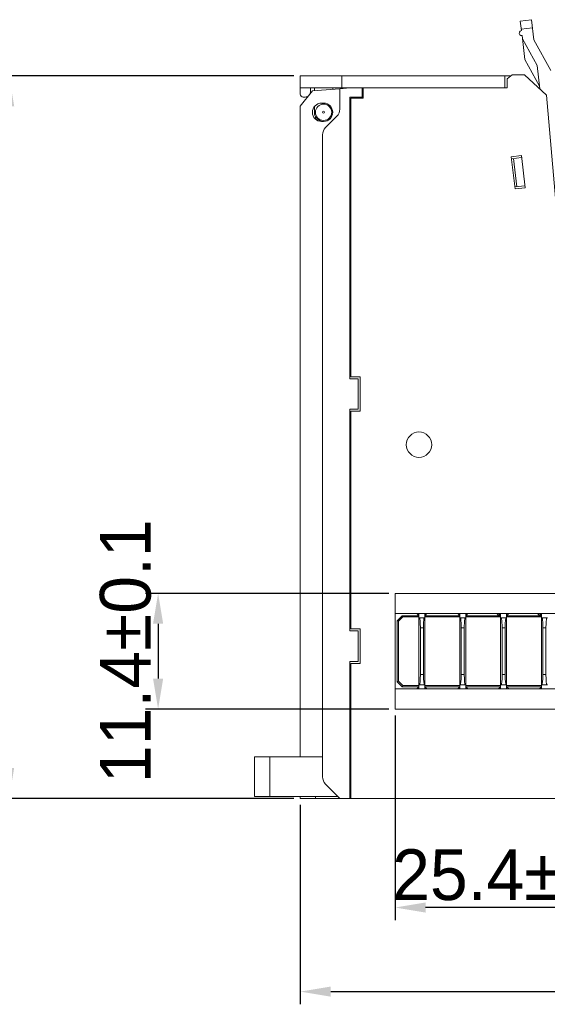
# Model space of a CAD drawing. Header units: millimetres. Extents: x 0 to 427, y 0 to 299.
# Tile 3 of 38: x 81 to 133, y 103 to 200. Entities that reach past the tile are written whole.
import ezdxf

# ---------------------------------------------------------------- set-up
doc = ezdxf.new("R2010")
doc.units = ezdxf.units.MM
doc.header["$LTSCALE"] = 23.1
doc.header["$MEASUREMENT"] = 0
doc.header["$PDSIZE"] = -5
doc.layers.get('0').update_dxf_attribs({"lineweight": 18})
for name, color, linetype, lineweight in [('1_30_1_1', 7, 'Continuous', 18), ('1_39_1_1', 7, 'Continuous', 18), ('1_6', 7, 'Continuous', 18)]:
    doc.layers.add(name, color=color, linetype=linetype, lineweight=lineweight)
doc.styles.add('文字样式①', font='txt')
doc.dimstyles.new('标准样式（宋体）', dxfattribs={"dimtxt": 5, "dimasz": 3, "dimexe": 1.25, "dimexo": 0.625, "dimtad": 1, "dimtoh": 1, "dimdsep": 46, "dimtxsty": '文字样式①', "dimcen": 0, "dimdle": 6, "dimadec": 0, "dimazin": 0, "dimtfac": 1, "dimtofl": 0, "dimtmove": 0, "dimatfit": 3, "dimfxl": 1, "dimtolj": 1, "dimarcsym": 0})

# ---------------------------------------------------------------- blocks, each defined once
blk = doc.blocks.new('*D27')
at = {"color": 0, "lineweight": -2}
for p, q in [((108.338, 123.144), (108.338, 103.479)), ((208.338, 123.144), (208.338, 103.479)), ((111.338, 104.729), (205.338, 104.729))]:
    blk.add_line(p, q, dxfattribs=at)
at = {"color": 0}
for points in [[(111.338, 105.229), (111.338, 104.229), (108.338, 104.729)], [(205.338, 104.229), (205.338, 105.229), (208.338, 104.729)]]:
    blk.add_solid(points, dxfattribs=at)
at = {"layer": 'Defpoints', "color": 0}
for p in [(108.338, 123.769), (208.338, 123.769), (208.338, 104.729)]:
    blk.add_point(p, dxfattribs=at)
at = {"color": 0, "lineweight": 0, "insert": (158.338, 107.929), "char_height": 5, "attachment_point": 5, "style": '文字样式①'}
blk.add_mtext('\\A1;100{\\H1x;%%P0.2}', dxfattribs=at)
blk = doc.blocks.new('*D28')
at = {"color": 0, "lineweight": -2}
for p, q in [((117.688, 131.944), (117.688, 111.766)), ((143.088, 131.944), (143.088, 111.766)), ((140.088, 113.016), (120.688, 113.016))]:
    blk.add_line(p, q, dxfattribs=at)
at = {"color": 0}
for points in [[(120.688, 113.516), (120.688, 112.516), (117.688, 113.016)], [(140.088, 112.516), (140.088, 113.516), (143.088, 113.016)]]:
    blk.add_solid(points, dxfattribs=at)
at = {"layer": 'Defpoints', "color": 0}
for p in [(117.688, 132.569), (143.088, 132.569), (117.688, 113.016)]:
    blk.add_point(p, dxfattribs=at)
at = {"color": 0, "lineweight": 0, "insert": (130.388, 116.216), "char_height": 5, "attachment_point": 5, "style": '文字样式①'}
blk.add_mtext('\\A1;25.4{\\H1x;%%P0.1}', dxfattribs=at)
blk = doc.blocks.new('*D30')
at = {"color": 0, "lineweight": -2}
for p, q in [((117.063, 143.969), (93.085, 143.969)), ((94.335, 140.969), (94.335, 135.569)), ((117.063, 132.569), (93.085, 132.569))]:
    blk.add_line(p, q, dxfattribs=at)
at = {"color": 0}
for points in [[(94.835, 140.969), (93.835, 140.969), (94.335, 143.969)], [(93.835, 135.569), (94.835, 135.569), (94.335, 132.569)]]:
    blk.add_solid(points, dxfattribs=at)
at = {"layer": 'Defpoints', "color": 0}
for p in [(117.688, 143.969), (94.335, 132.569), (117.688, 132.569)]:
    blk.add_point(p, dxfattribs=at)
at = {"color": 0, "lineweight": 0, "insert": (91.135, 138.269), "char_height": 5, "attachment_point": 5, "rotation": 90, "style": '文字样式①'}
blk.add_mtext('\\A1;11.4%%P0.1', dxfattribs=at)
blk = doc.blocks.new('*D31')
at = {"color": 0, "lineweight": -2}
for p, q in [((107.713, 194.969), (78.404, 194.969)), ((79.654, 191.969), (79.654, 126.769)), ((107.713, 123.769), (78.404, 123.769))]:
    blk.add_line(p, q, dxfattribs=at)
at = {"color": 0}
for points in [[(80.154, 191.969), (79.154, 191.969), (79.654, 194.969)], [(79.154, 126.769), (80.154, 126.769), (79.654, 123.769)]]:
    blk.add_solid(points, dxfattribs=at)
at = {"layer": 'Defpoints', "color": 0}
for p in [(108.338, 194.969), (79.654, 123.769), (108.338, 123.769)]:
    blk.add_point(p, dxfattribs=at)
at = {"color": 0, "lineweight": 0, "insert": (76.454, 159.369), "char_height": 5, "attachment_point": 5, "rotation": 90, "style": '文字样式①'}
blk.add_mtext('\\A1;71.2%%P0.2', dxfattribs=at)

msp = doc.modelspace()

# ---------------------------------------------------------------- linework, layer by layer
at = {"color": 7, "linetype": 'Continuous', "lineweight": 0}
for p, q in [((129.211, 195.069), (128.711, 194.669)), ((130.418, 195.069), (129.211, 195.069)), ((132.602, 193.067), (130.418, 195.069)), ((108.338, 193.169), (108.338, 194.969)), ((108.338, 194.969), (129.086, 194.969)), ((112.438, 193.769), (112.438, 194.994)), ((128.511, 193.769), (128.511, 194.969)), ((128.711, 194.669), (128.711, 193.769)), ((108.338, 193.769), (128.711, 193.769)), ((108.338, 191.969), (109.538, 193.469)), ((109.338, 193.769), (109.338, 193.369)), ((109.538, 193.469), (112.238, 193.688)), ((109.738, 193.769), (109.738, 193.485)), ((111.538, 193.769), (111.538, 193.631)), ((112.238, 193.688), (113.238, 193.769)), ((112.238, 193.688), (112.238, 191.684)), ((114.438, 193.769), (114.438, 192.869)), ((114.538, 192.769), (114.538, 193.769)), ((132.602, 193.067), (134.116, 175.769)), ((108.838, 192.869), (108.638, 192.869)), ((110.638, 192.269), (110.438, 192.269)), ((113.238, 165.119), (113.238, 192.869)), ((113.238, 192.869), (114.538, 192.869)), ((113.338, 165.319), (113.338, 192.769)), ((113.338, 192.769), (114.538, 192.769)), ((114.238, 192.769), (114.238, 192.869)), ((108.338, 191.969), (108.338, 127.869)), ((109.738, 191.914), (109.738, 191.369)), ((109.838, 190.703), (109.838, 190.968)), ((110.438, 190.469), (110.638, 190.469)), ((110.834, 189.865), (111.945, 190.976)), ((110.541, 189.158), (110.541, 125.883)), ((129.129, 186.991), (130.123, 187.108)), ((129.504, 183.813), (129.129, 186.991)), ((129.153, 186.793), (130.146, 186.91)), ((129.679, 184.035), (129.351, 186.816)), ((130.123, 187.108), (130.497, 183.93)), ((113.238, 185.469), (113.338, 185.469)), ((129.48, 184.012), (130.474, 184.129)), ((130.497, 183.93), (129.504, 183.813)), ((113.238, 179.769), (113.338, 179.769)), ((113.338, 176.969), (113.238, 176.969)), ((113.338, 165.869), (113.238, 165.869)), ((114.038, 165.119), (113.238, 165.119)), ((113.338, 165.319), (114.238, 165.319)), ((114.038, 162.119), (114.038, 165.119)), ((114.238, 161.919), (114.238, 165.319)), ((113.238, 140.269), (113.238, 162.119)), ((113.238, 162.119), (114.038, 162.119)), ((113.238, 161.369), (113.338, 161.369)), ((113.338, 140.469), (113.338, 161.919)), ((113.338, 161.919), (114.238, 161.919)), ((113.338, 151.069), (113.238, 151.069)), ((113.238, 147.469), (113.338, 147.469)), ((113.238, 144.019), (113.338, 144.019)), ((143.088, 143.969), (117.688, 143.969)), ((117.688, 143.969), (117.688, 132.569)), ((143.088, 141.969), (117.688, 141.969)), ((113.338, 141.219), (113.238, 141.219)), ((113.338, 141.019), (113.238, 141.019)), ((114.038, 140.269), (113.238, 140.269)), ((113.338, 140.469), (114.238, 140.469)), ((114.038, 137.269), (114.038, 140.269)), ((114.238, 137.069), (114.238, 140.469)), ((113.238, 137.269), (114.038, 137.269)), ((113.238, 123.769), (113.238, 137.269)), ((113.338, 137.069), (114.238, 137.069)), ((113.338, 123.769), (113.338, 137.069)), ((113.238, 136.519), (113.338, 136.519)), ((117.688, 134.569), (143.088, 134.569)), ((113.238, 132.969), (113.338, 132.969)), ((143.088, 132.569), (117.688, 132.569)), ((105.338, 123.969), (105.338, 127.869)), ((113.338, 127.869), (113.238, 127.869)), ((112.241, 123.769), (110.834, 125.176)), ((108.338, 123.769), (108.338, 123.969)), ((108.338, 123.769), (140.138, 123.769)), ((109.838, 123.769), (109.838, 123.969)), ((113.338, 123.969), (113.238, 123.969))]:
    msp.add_line(p, q, dxfattribs=at)
at = {"color": 0, "linetype": 'Continuous', "lineweight": 0}
for p, q in [((103.838, 127.869), (110.541, 127.869)), ((103.838, 127.869), (103.838, 123.969)), ((103.838, 123.969), (112.041, 123.969))]:
    msp.add_line(p, q, dxfattribs=at)
at = {"color": 7, "linetype": 'Continuous', "lineweight": 0}
for centre, radius in [((110.638, 191.369), 0.8), ((110.638, 191.369), 0.1), ((120.038, 158.619), 1.25)]:
    msp.add_circle(centre, radius, dxfattribs=at)
for centre, radius, start, end in [((108.638, 193.169), 0.3, 180, 270), ((108.838, 193.369), 0.5, 334.17101, 0), ((108.838, 193.369), 0.5, 270, 308.85177), ((110.438, 191.369), 0.9, 90, 270), ((110.638, 191.369), 0.9, 270, 90), ((110.638, 191.369), 0.9, 180, 257.31115), ((111.238, 191.683), 1, 315, 0.00731), ((111.541, 189.158), 1, 135, 180), ((111.541, 125.883), 1, 180, 225)]:
    msp.add_arc(centre, radius, start, end, dxfattribs=at)
at = {"layer": '1_30_1_1', "color": 7, "linetype": 'Continuous', "lineweight": 0}
for p, q in [((120.025, 141.768), (120.025, 141.969)), ((120.625, 141.768), (120.625, 141.969)), ((124.05, 141.768), (124.05, 141.969)), ((124.65, 141.768), (124.65, 141.969)), ((128.075, 141.768), (128.075, 141.969)), ((128.675, 141.768), (128.675, 141.969)), ((132.1, 141.768), (132.1, 141.969)), ((120.025, 141.568), (120.625, 141.568)), ((120.063, 141.568), (120.085, 141.553)), ((120.565, 141.553), (120.588, 141.568)), ((124.05, 141.568), (124.65, 141.568)), ((124.088, 141.568), (124.11, 141.553)), ((124.59, 141.553), (124.613, 141.568)), ((128.075, 141.568), (128.675, 141.568)), ((128.113, 141.568), (128.135, 141.553)), ((128.615, 141.553), (128.638, 141.568)), ((132.1, 141.568), (132.7, 141.568)), ((132.138, 141.568), (132.16, 141.553)), ((132.64, 141.553), (132.663, 141.568)), ((120.475, 140.568), (120.175, 140.568)), ((120.175, 135.968), (120.175, 140.568)), ((120.475, 135.968), (120.475, 140.568)), ((124.5, 140.568), (124.2, 140.568)), ((124.2, 135.968), (124.2, 140.568)), ((124.5, 135.968), (124.5, 140.568)), ((128.525, 140.568), (128.225, 140.568)), ((128.225, 135.968), (128.225, 140.568)), ((128.525, 135.968), (128.525, 140.568)), ((132.55, 140.568), (132.25, 140.568)), ((132.25, 135.968), (132.25, 140.568)), ((132.55, 135.968), (132.55, 140.568)), ((120.175, 135.968), (120.475, 135.968)), ((124.2, 135.968), (124.5, 135.968)), ((128.225, 135.968), (128.525, 135.968)), ((132.25, 135.968), (132.55, 135.968)), ((120.025, 134.968), (120.625, 134.968)), ((124.05, 134.968), (124.65, 134.968)), ((128.075, 134.968), (128.675, 134.968)), ((132.1, 134.968), (132.7, 134.968)), ((120.025, 134.569), (120.025, 134.768)), ((120.625, 134.569), (120.625, 134.768)), ((124.05, 134.569), (124.05, 134.768)), ((124.65, 134.569), (124.65, 134.768)), ((128.075, 134.569), (128.075, 134.768)), ((128.675, 134.569), (128.675, 134.768)), ((132.1, 134.569), (132.1, 134.768))]:
    msp.add_line(p, q, dxfattribs=at)
for centre, major_axis, start_param, end_param in [((120.011, 136.431), (-0.053, 1.462), -3.145428, -1.896368), ((120.64, 136.431), (0.053, 1.462), -4.386817, -3.137757), ((124.036, 136.431), (-0.053, 1.462), -3.145428, -1.896368), ((124.665, 136.431), (0.053, 1.462), -4.386817, -3.137757), ((128.061, 136.431), (-0.053, 1.462), -3.145428, -1.896368), ((128.69, 136.431), (0.053, 1.462), -4.386817, -3.137757), ((132.086, 136.431), (-0.053, 1.462), -3.145428, -1.896368), ((132.715, 136.431), (0.053, 1.462), -4.386817, -3.137757)]:
    msp.add_ellipse(centre, major_axis=major_axis, ratio=0.106591, start_param=start_param, end_param=end_param, dxfattribs=at)
for points in [[(120.085, 141.553), (120.09, 141.545), (120.1, 141.525), (120.116, 141.473), (120.132, 141.389), (120.147, 141.273), (120.158, 141.143), (120.166, 141.004), (120.173, 140.812), (120.175, 140.666), (120.175, 140.568)], [(120.565, 141.553), (120.56, 141.545), (120.551, 141.525), (120.534, 141.473), (120.518, 141.389), (120.503, 141.273), (120.492, 141.143), (120.484, 141.004), (120.477, 140.812), (120.475, 140.666), (120.475, 140.568)], [(124.11, 141.553), (124.115, 141.545), (124.125, 141.525), (124.141, 141.473), (124.157, 141.389), (124.172, 141.273), (124.183, 141.143), (124.191, 141.004), (124.198, 140.812), (124.2, 140.666), (124.2, 140.568)], [(124.59, 141.553), (124.585, 141.545), (124.576, 141.525), (124.559, 141.473), (124.543, 141.389), (124.528, 141.273), (124.517, 141.143), (124.509, 141.004), (124.502, 140.812), (124.5, 140.666), (124.5, 140.568)], [(128.135, 141.553), (128.14, 141.545), (128.15, 141.525), (128.166, 141.473), (128.182, 141.389), (128.197, 141.273), (128.208, 141.143), (128.216, 141.004), (128.223, 140.812), (128.225, 140.666), (128.225, 140.568)], [(128.615, 141.553), (128.61, 141.545), (128.601, 141.525), (128.584, 141.473), (128.568, 141.389), (128.553, 141.273), (128.542, 141.143), (128.534, 141.004), (128.527, 140.812), (128.525, 140.666), (128.525, 140.568)], [(132.16, 141.553), (132.165, 141.545), (132.175, 141.525), (132.191, 141.473), (132.207, 141.389), (132.222, 141.273), (132.233, 141.143), (132.241, 141.004), (132.248, 140.812), (132.25, 140.666), (132.25, 140.568)], [(132.64, 141.553), (132.635, 141.545), (132.626, 141.525), (132.609, 141.473), (132.593, 141.389), (132.578, 141.273), (132.567, 141.143), (132.559, 141.004), (132.552, 140.812), (132.55, 140.666), (132.55, 140.568)]]:
    msp.add_open_spline(points, degree=3, knots=[0, 0, 0, 0, 0.02804, 0.065554, 0.164448, 0.285433, 0.41925, 0.560262, 0.705221, 1, 1, 1, 1], dxfattribs=at)
at = {"layer": '1_39_1_1', "color": 7, "linetype": 'Continuous', "lineweight": 0}
for p, q in [((118.388, 141.768), (117.888, 141.268)), ((118.008, 141.219), (118.437, 141.648)), ((120.025, 141.768), (118.388, 141.768)), ((118.437, 141.648), (118.388, 141.768)), ((120.025, 141.648), (118.437, 141.648)), ((119.825, 141.969), (120.025, 141.768)), ((120.025, 134.768), (120.025, 141.768)), ((120.625, 141.768), (120.825, 141.969)), ((124.05, 141.768), (120.625, 141.768)), ((120.625, 141.768), (120.625, 134.768)), ((124.05, 141.648), (120.625, 141.648)), ((123.85, 141.969), (124.05, 141.768)), ((124.05, 134.768), (124.05, 141.768)), ((124.65, 141.768), (124.85, 141.969)), ((128.075, 141.768), (124.65, 141.768)), ((124.65, 141.768), (124.65, 134.768)), ((128.075, 141.648), (124.65, 141.648)), ((127.705, 141.969), (127.906, 141.768)), ((128.075, 141.768), (127.875, 141.969)), ((128.075, 134.768), (128.075, 141.768)), ((128.675, 141.768), (128.875, 141.969)), ((132.1, 141.768), (128.675, 141.768)), ((128.675, 134.768), (128.675, 141.768)), ((132.1, 141.648), (128.675, 141.648)), ((131.73, 141.969), (131.931, 141.768)), ((132.1, 141.768), (131.9, 141.969)), ((132.1, 134.768), (132.1, 141.768)), ((117.888, 141.268), (118.008, 141.219)), ((117.888, 141.268), (117.888, 135.268)), ((118.008, 141.219), (118.008, 135.318)), ((117.888, 135.268), (118.008, 135.318)), ((117.888, 135.268), (118.388, 134.768)), ((118.437, 134.888), (118.008, 135.318)), ((118.388, 134.768), (118.437, 134.888)), ((118.437, 134.888), (120.025, 134.888)), ((120.625, 134.888), (124.05, 134.888)), ((124.65, 134.888), (128.075, 134.888)), ((128.675, 134.888), (132.1, 134.888)), ((118.388, 134.768), (120.025, 134.768)), ((120.025, 134.768), (119.825, 134.569)), ((120.825, 134.569), (120.625, 134.768)), ((120.625, 134.768), (124.05, 134.768)), ((124.05, 134.768), (123.85, 134.569)), ((124.85, 134.569), (124.65, 134.768)), ((124.65, 134.768), (128.075, 134.768)), ((128.075, 134.768), (127.875, 134.569)), ((128.675, 134.768), (132.1, 134.768)), ((128.875, 134.569), (128.675, 134.768)), ((132.1, 134.768), (131.9, 134.569))]:
    msp.add_line(p, q, dxfattribs=at)
at = {"layer": '1_6', "color": 7, "linetype": 'Continuous', "lineweight": 0}
for p, q in [((131.112, 200.491), (130.02, 200.357)), ((130.136, 199.414), (130.02, 200.357)), ((131.112, 200.491), (131.356, 198.506)), ((131.209, 199.697), (130.118, 199.563)), ((130.483, 196.585), (130.197, 198.918)), ((131.666, 195.976), (130.233, 198.621)), ((131.356, 198.506), (133.036, 195.488)), ((131.916, 193.94), (130.483, 196.585)), ((131.95, 193.664), (131.666, 195.976))]:
    msp.add_line(p, q, dxfattribs=at)
msp.add_arc((130.166, 199.166), 0.25, 97, 277, dxfattribs=at)

# ---------------------------------------------------------------- dimensions: what is measured, and where the dimension line sits
at = {"color": 142, "lineweight": 0}
for base, p1, p2, text, picture, middle in [((79.654, 123.769), (108.338, 194.969), (108.338, 123.769), '<>%%P0.2', '*D31', (79.654, 159.369)), ((94.335, 132.569), (117.688, 143.969), (117.688, 132.569), '<>%%P0.1', '*D30', (94.335, 138.269))]:
    dim = msp.add_linear_dim(base=base, p1=p1, p2=p2, angle=90, text=text, dimstyle='标准样式（宋体）', override={"dimtad": 2, "dimdec": 1, "dimtdec": 1, "dimarcsym": 1}, dxfattribs=at)
    dim.commit()
    dim.dimension.update_dxf_attribs({"geometry": picture, "text_midpoint": middle, "dimtype": 160})
for base, p1, p2, text, picture, middle in [((117.688, 113.016), (143.088, 132.569), (117.688, 132.569), '<>{\\H1x;%%P0.1}', '*D28', (130.388, 113.016)), ((208.338, 104.729), (108.338, 123.769), (208.338, 123.769), '<>{\\H1x;%%P0.2}', '*D27', (158.338, 104.729))]:
    dim = msp.add_linear_dim(base=base, p1=p1, p2=p2, text=text, dimstyle='标准样式（宋体）', override={"dimdec": 1, "dimarcsym": 1}, dxfattribs=at)
    dim.commit()
    dim.dimension.update_dxf_attribs({"geometry": picture, "text_midpoint": middle, "dimtype": 160})

doc.saveas('drawing.dxf')
